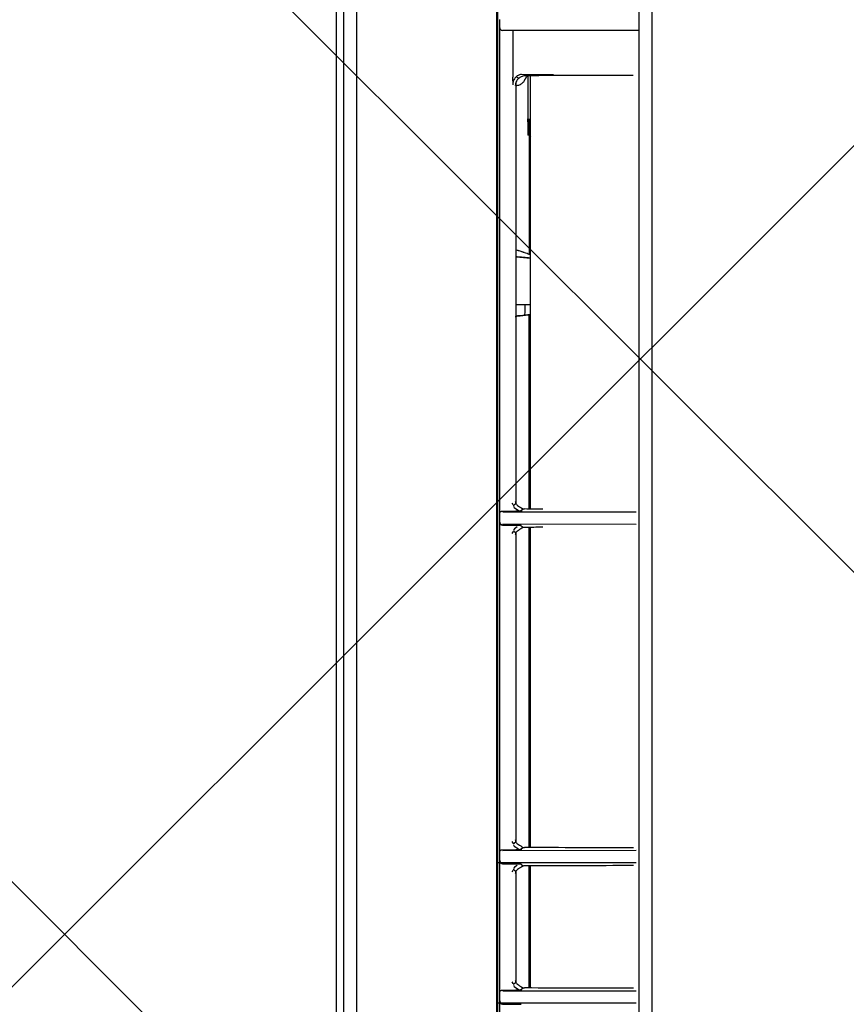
# Model space of a CAD drawing. Header units: millimetres. Extents: x 24385 to 79107, y -56478 to -23676.
# Tile 90 of 256: x 29196 to 29212, y -35260 to -35241. Entities that reach past the tile are written whole.
import ezdxf

# ---------------------------------------------------------------- set-up
doc = ezdxf.new("R2010")
doc.units = ezdxf.units.MM
doc.header["$LTSCALE"] = 2
doc.linetypes.add('DASHED', pattern=[19.05, 12.7, -6.35])
doc.layers.add('0_OPIS', color=7, linetype='Continuous', lineweight=13)
doc.layers.add('A_KRESKOWANIE', color=9, linetype='Continuous', lineweight=0)
for name, color, linetype in [('3DPLAN_A_OPIS', 8, 'Continuous'), ('IS_freon_urządzenia', 3, 'DASHED'), ('IS_KLIM_urządzenia', 3, 'Continuous')]:
    doc.layers.add(name, color=color, linetype=linetype)
doc.styles.add('ARIAL', font='arial.ttf')

# ---------------------------------------------------------------- blocks, each defined once
blk = doc.blocks.new('G$C8A3076D4')
at = {"layer": 'IS_KLIM_urządzenia', "linetype": 'Continuous'}
for p, q in [((98.423, 6.636), (6.111, 6.64)), ((98.561, 6.362), (5.976, 6.362)), ((46.789, 6.344), (46.79, 3.495)), ((56.925, 6.297), (56.928, 3.494)), ((57.184, 6.297), (57.181, 3.494)), ((64.049, 6.297), (64.052, 3.494)), ((64.308, 6.297), (64.305, 3.358)), ((67.004, 6.297), (67.007, 3.494)), ((67.263, 6.297), (67.26, 3.358)), ((47.714, 3.883), (47.715, 4.561)), ((56.862, 4.076), (47.744, 4.076)), ((47.744, 4.023), (48.652, 4.023)), ((48.997, 4.055), (48.652, 4.055)), ((48.713, 4.023), (48.652, 4.023)), ((48.997, 4.055), (48.997, 4.023)), ((48.997, 4.049), (51.502, 4.049)), ((51.555, 3.775), (51.582, 4.076)), ((51.582, 4.075), (51.582, 4.075)), ((56.862, 4.049), (52.776, 4.049)), ((52.8, 3.776), (52.784, 3.961)), ((63.985, 4.076), (57.247, 4.076)), ((63.985, 4.049), (57.248, 4.049)), ((66.94, 4.076), (64.371, 4.076)), ((66.941, 4.049), (64.371, 4.049)), ((56.784, 3.71), (56.743, 3.769)), ((56.804, 3.723), (56.831, 3.737)), ((56.831, 3.737), (56.891, 3.827)), ((56.899, 3.865), (56.858, 3.924)), ((57.251, 3.924), (57.207, 3.861)), ((57.238, 3.797), (57.277, 3.739)), ((57.276, 3.738), (57.305, 3.723)), ((57.366, 3.769), (57.325, 3.71)), ((63.908, 3.71), (63.867, 3.769)), ((63.928, 3.723), (63.954, 3.737)), ((63.954, 3.737), (64.015, 3.827)), ((64.022, 3.865), (63.982, 3.924)), ((64.375, 3.924), (64.331, 3.861)), ((64.362, 3.797), (64.401, 3.739)), ((64.4, 3.738), (64.429, 3.723)), ((64.489, 3.769), (64.448, 3.71)), ((66.863, 3.71), (66.822, 3.769)), ((66.883, 3.723), (66.909, 3.737)), ((66.909, 3.737), (66.97, 3.827)), ((66.977, 3.865), (66.937, 3.924)), ((46.79, 3.706), (47.777, 3.706)), ((56.735, 3.686), (56.767, 3.703)), ((57.342, 3.703), (57.374, 3.686)), ((63.859, 3.686), (63.891, 3.703)), ((64.465, 3.703), (64.498, 3.686)), ((66.814, 3.686), (66.846, 3.703)), ((100.699, 3.367), (3.823, 3.367)), ((99.292, 3.387), (3.847, 3.387)), ((46.736, 3.431), (46.564, 3.431)), ((57.135, 3.431), (56.974, 3.431)), ((64.259, 3.431), (64.098, 3.431)), ((67.214, 3.431), (67.053, 3.431))]:
    blk.add_line(p, q, dxfattribs=at)
blk.add_arc((47.675, 3.799), 0.216, 59.3384, 71.4157, dxfattribs=at)
at = {"layer": 'IS_KLIM_urządzenia', "linetype": 'Continuous', "extrusion": (-6.12303e-17, 0, -1)}
blk.add_arc((-49.019, 4.055), 0.0216, 0, 89.9998, dxfattribs=at)
at = {"layer": 'IS_KLIM_urządzenia', "linetype": 'Continuous'}
for centre, major_axis, ratio, start_param, end_param in [((46.736, 3.485), (0, -0.0539), 1, 0, 1.570837), ((57.135, 3.485), (0, 0.0539), 0.991444, 3.141593, 4.704533), ((64.259, 3.485), (0, 0.0539), 0.991444, 3.141593, 4.704533), ((67.214, 3.485), (0, 0.0539), 0.991444, 3.141593, 4.704533)]:
    blk.add_ellipse(centre, major_axis=major_axis, ratio=ratio, start_param=start_param, end_param=end_param, dxfattribs=at)
at = {"layer": 'IS_KLIM_urządzenia', "linetype": 'Continuous', "extrusion": (0, 0, -1)}
blk.add_ellipse((46.79, 3.496), major_axis=(0, -0.0108), ratio=0.000124, start_param=4.764749, end_param=6.283185, dxfattribs=at)
at = {"layer": 'IS_KLIM_urządzenia', "linetype": 'Continuous'}
for points, degree in [([(47.736, 6.239), (47.738, 5.483), (47.741, 4.726), (47.744, 3.97)], 3), ([(63.991, 6.24), (63.99, 5.477), (63.988, 4.714), (63.985, 3.952)], 3), ([(64.365, 6.24), (64.367, 5.477), (64.369, 4.714), (64.371, 3.952)], 3), ([(66.947, 6.24), (66.945, 5.477), (66.943, 4.714), (66.94, 3.952)], 3), ([(56.863, 4.336), (56.862, 4.208), (56.862, 4.08), (56.861, 3.952)], 3), ([(57.246, 4.336), (57.247, 4.208), (57.247, 4.08), (57.248, 3.952)], 3), ([(47.851, 3.946), (47.818, 3.966), (47.785, 3.985)], 2), ([(51.467, 3.942), (51.448, 3.887), (51.429, 3.831), (51.411, 3.776)], 3), ([(51.582, 4.076), (51.573, 3.976), (51.564, 3.876), (51.555, 3.776)], 3), ([(51.582, 4.076), (51.573, 3.976), (51.564, 3.876), (51.555, 3.776)], 3), ([(52.778, 4.024), (52.777, 4.041), (52.775, 4.059), (52.774, 4.076)], 3), ([(52.793, 3.863), (52.786, 3.934), (52.78, 4.005), (52.774, 4.076)], 3), ([(52.793, 3.858), (52.787, 3.931), (52.78, 4.004), (52.774, 4.076)], 3), ([(52.774, 4.076), (52.78, 4.004), (52.787, 3.931), (52.793, 3.858)], 3), ([(47.768, 3.79), (47.777, 3.804), (47.787, 3.818), (47.796, 3.831)], 3), ([(56.753, 3.776), (47.873, 3.776)], 1), ([(52.8, 3.774), (52.798, 3.802), (52.795, 3.83), (52.793, 3.858)], 3), ([(52.793, 3.858), (52.796, 3.824), (52.803, 3.79), (52.815, 3.757)], 3), ([(52.797, 3.815), (52.797, 3.812), (52.797, 3.809), (52.798, 3.806)], 3), ([(52.803, 3.774), (52.8, 3.784), (52.798, 3.795), (52.798, 3.806)], 3), ([(56.784, 3.804), (56.803, 3.834), (56.823, 3.863), (56.843, 3.893)], 3), ([(56.907, 3.815), (56.908, 3.8), (56.908, 3.785), (56.908, 3.77)], 3), ([(56.907, 3.485), (56.907, 3.58), (56.908, 3.675), (56.908, 3.77)], 3), ([(57.201, 3.8), (57.201, 3.828), (57.201, 3.856), (57.201, 3.884)], 3), ([(57.201, 3.77), (57.201, 3.78), (57.201, 3.79), (57.201, 3.8)], 3), ([(57.202, 3.485), (57.202, 3.58), (57.201, 3.675), (57.201, 3.77)], 3), ([(57.266, 3.893), (57.286, 3.863), (57.306, 3.834), (57.325, 3.804)], 3), ([(63.877, 3.776), (57.356, 3.776)], 1), ([(63.908, 3.804), (63.927, 3.834), (63.947, 3.863), (63.967, 3.893)], 3), ([(64.031, 3.815), (64.032, 3.8), (64.032, 3.785), (64.032, 3.77)], 3), ([(64.325, 3.8), (64.325, 3.828), (64.325, 3.856), (64.325, 3.884)], 3), ([(64.325, 3.77), (64.325, 3.78), (64.325, 3.79), (64.325, 3.8)], 3), ([(64.39, 3.893), (64.41, 3.863), (64.429, 3.834), (64.449, 3.804)], 3), ([(66.831, 3.776), (64.48, 3.776)], 1), ([(66.863, 3.804), (66.882, 3.834), (66.902, 3.863), (66.922, 3.893)], 3), ([(66.986, 3.815), (66.987, 3.8), (66.987, 3.785), (66.987, 3.77)], 3), ([(67.28, 3.8), (67.28, 3.828), (67.28, 3.856), (67.28, 3.884)], 3), ([(67.28, 3.77), (67.28, 3.78), (67.28, 3.79), (67.28, 3.8)], 3), ([(56.907, 3.48), (56.907, 3.482), (56.907, 3.483), (56.907, 3.485)], 3), ([(57.202, 3.485), (57.202, 3.483), (57.202, 3.482), (57.202, 3.48)], 3), ([(64.031, 3.48), (64.031, 3.482), (64.031, 3.483), (64.031, 3.485)], 3), ([(64.326, 3.485), (64.326, 3.483), (64.326, 3.482), (64.326, 3.48)], 3), ([(66.986, 3.48), (66.986, 3.482), (66.986, 3.483), (66.986, 3.485)], 3), ([(67.281, 3.485), (67.281, 3.483), (67.281, 3.482), (67.281, 3.48)], 3)]:
    blk.add_open_spline(points, degree=degree, dxfattribs=at)
for points, knots in [([(47.744, 3.97), (47.744, 3.946), (47.749, 3.922), (47.765, 3.877), (47.777, 3.855), (47.807, 3.818), (47.825, 3.802), (47.866, 3.777), (47.889, 3.768), (47.927, 3.759), (47.943, 3.758), (47.959, 3.758)], [0, 0, 0, 0, 0.215495, 0.215495, 0.431083, 0.431083, 0.645415, 0.645415, 0.859589, 0.859589, 1, 1, 1, 1]), ([(47.851, 3.946), (47.859, 3.941), (47.868, 3.935), (47.895, 3.914), (47.911, 3.895), (47.937, 3.854), (47.947, 3.831), (47.955, 3.793), (47.957, 3.778), (47.957, 3.764)], [0, 0, 0, 0, 0.137321, 0.137321, 0.470637, 0.470637, 0.803526, 0.803526, 1, 1, 1, 1]), ([(48.956, 4.076), (48.955, 4.076), (48.954, 4.076), (48.953, 4.076), (48.953, 4.076), (48.953, 4.076)], [0, 0, 0, 0, 0.556205, 0.556205, 1, 1, 1, 1]), ([(51.512, 4.076), (51.501, 4.044), (51.49, 4.012), (51.456, 3.912), (51.434, 3.844), (51.411, 3.776)], [0, 0, 0, 0, 0.321026, 0.321026, 1, 1, 1, 1]), ([(51.582, 4.075), (51.575, 4.004), (51.569, 3.932), (51.56, 3.832), (51.558, 3.804), (51.555, 3.776)], [0, 0, 0, 0, 0.717436, 0.717436, 1, 1, 1, 1]), ([(52.561, 3.776), (52.561, 3.873), (52.561, 3.97), (52.561, 4.07), (52.561, 4.073), (52.561, 4.076)], [0, 0, 0, 0, 0.97025, 0.97025, 1, 1, 1, 1]), ([(52.784, 3.961), (52.781, 3.961), (52.778, 3.961), (52.704, 3.962), (52.633, 3.963), (52.561, 3.964)], [0, 0, 0, 0, 0.038813, 0.038813, 1, 1, 1, 1]), ([(52.778, 4.024), (52.779, 4.012), (52.781, 4), (52.782, 3.979), (52.783, 3.969), (52.784, 3.961)], [0, 0, 0, 0, 0.501528, 0.501528, 1, 1, 1, 1]), ([(56.843, 3.893), (56.849, 3.901), (56.854, 3.911), (56.86, 3.931), (56.861, 3.942), (56.861, 3.952)], [0, 0, 0, 0, 0.499182, 0.499182, 1, 1, 1, 1]), ([(57.248, 3.952), (57.248, 3.942), (57.249, 3.931), (57.255, 3.911), (57.26, 3.901), (57.266, 3.893)], [0, 0, 0, 0, 0.499012, 0.499012, 1, 1, 1, 1]), ([(63.967, 3.893), (63.973, 3.901), (63.978, 3.911), (63.984, 3.931), (63.985, 3.941), (63.985, 3.952)], [0, 0, 0, 0, 0.499182, 0.499182, 1, 1, 1, 1]), ([(64.371, 3.952), (64.372, 3.941), (64.373, 3.931), (64.379, 3.911), (64.384, 3.901), (64.39, 3.893)], [0, 0, 0, 0, 0.499012, 0.499012, 1, 1, 1, 1]), ([(66.922, 3.893), (66.928, 3.901), (66.933, 3.911), (66.939, 3.931), (66.94, 3.941), (66.94, 3.952)], [0, 0, 0, 0, 0.499182, 0.499182, 1, 1, 1, 1]), ([(47.714, 3.883), (47.717, 3.871), (47.72, 3.859), (47.732, 3.826), (47.744, 3.804), (47.774, 3.767), (47.792, 3.751), (47.833, 3.726), (47.856, 3.717), (47.879, 3.711), (47.88, 3.711), (47.881, 3.711)], [0, 0, 0, 0, 0.141264, 0.141264, 0.426457, 0.426457, 0.709835, 0.709835, 0.992832, 0.992832, 1, 1, 1, 1]), ([(52.793, 3.863), (52.794, 3.85), (52.795, 3.838), (52.796, 3.823), (52.796, 3.819), (52.797, 3.815)], [0, 0, 0, 0, 0.745493, 0.745493, 1, 1, 1, 1]), ([(56.694, 3.757), (56.707, 3.757), (56.719, 3.759), (56.742, 3.767), (56.753, 3.773), (56.77, 3.788), (56.778, 3.796), (56.784, 3.804)], [0, 0, 0, 0, 0.347328, 0.347328, 0.694876, 0.694876, 1, 1, 1, 1]), ([(56.902, 3.893), (56.902, 3.893), (56.902, 3.893), (56.904, 3.868), (56.906, 3.843), (56.907, 3.815)], [0, 0, 0, 0, 0.008032, 0.008032, 1, 1, 1, 1]), ([(57.325, 3.804), (57.332, 3.795), (57.34, 3.786), (57.36, 3.772), (57.371, 3.766), (57.392, 3.759), (57.404, 3.757), (57.415, 3.757)], [0, 0, 0, 0, 0.342505, 0.342505, 0.684905, 0.684905, 1, 1, 1, 1]), ([(63.818, 3.757), (63.83, 3.757), (63.843, 3.759), (63.866, 3.767), (63.876, 3.773), (63.894, 3.788), (63.902, 3.796), (63.908, 3.804)], [0, 0, 0, 0, 0.347328, 0.347328, 0.694876, 0.694876, 1, 1, 1, 1]), ([(64.026, 3.893), (64.026, 3.893), (64.026, 3.893), (64.028, 3.868), (64.03, 3.843), (64.031, 3.815)], [0, 0, 0, 0, 0.008032, 0.008032, 1, 1, 1, 1]), ([(64.031, 3.485), (64.031, 3.553), (64.031, 3.621), (64.032, 3.716), (64.032, 3.743), (64.032, 3.77)], [0, 0, 0, 0, 0.718638, 0.718638, 1, 1, 1, 1]), ([(64.326, 3.485), (64.326, 3.553), (64.326, 3.621), (64.325, 3.716), (64.325, 3.743), (64.325, 3.77)], [0, 0, 0, 0, 0.718637, 0.718637, 1, 1, 1, 1]), ([(64.449, 3.804), (64.456, 3.795), (64.464, 3.786), (64.483, 3.771), (64.494, 3.766), (64.516, 3.759), (64.527, 3.757), (64.538, 3.757)], [0, 0, 0, 0, 0.342505, 0.342505, 0.684905, 0.684905, 1, 1, 1, 1]), ([(66.773, 3.757), (66.785, 3.757), (66.798, 3.759), (66.821, 3.767), (66.831, 3.773), (66.849, 3.788), (66.857, 3.796), (66.863, 3.804)], [0, 0, 0, 0, 0.347328, 0.347328, 0.694876, 0.694876, 1, 1, 1, 1]), ([(66.981, 3.893), (66.981, 3.893), (66.981, 3.893), (66.983, 3.868), (66.985, 3.842), (66.986, 3.815)], [0, 0, 0, 0, 0.008032, 0.008032, 1, 1, 1, 1]), ([(66.986, 3.485), (66.986, 3.553), (66.986, 3.621), (66.987, 3.716), (66.987, 3.743), (66.987, 3.77)], [0, 0, 0, 0, 0.718607, 0.718607, 1, 1, 1, 1]), ([(67.281, 3.485), (67.281, 3.553), (67.281, 3.621), (67.28, 3.716), (67.28, 3.743), (67.28, 3.77)], [0, 0, 0, 0, 0.718606, 0.718606, 1, 1, 1, 1]), ([(47.932, 3.716), (47.931, 3.716), (47.931, 3.716), (47.904, 3.713), (47.876, 3.711), (47.825, 3.707), (47.801, 3.706), (47.777, 3.706)], [0, 0, 0, 0, 0.005993, 0.005993, 0.561614, 0.561614, 1, 1, 1, 1]), ([(56.954, 3.431), (56.936, 3.431), (56.918, 3.431), (55.216, 3.431), (53.532, 3.431), (50.162, 3.431), (48.476, 3.431), (46.772, 3.431), (46.754, 3.431), (46.736, 3.431)], [0, 0, 0, 0, 0.005283, 0.005283, 0.499683, 0.499683, 0.99472, 0.99472, 1, 1, 1, 1]), ([(56.954, 3.431), (56.954, 3.431), (56.954, 3.431), (56.951, 3.431), (56.948, 3.431), (56.94, 3.433), (56.933, 3.436), (56.924, 3.443), (56.919, 3.448), (56.914, 3.457), (56.912, 3.461), (56.908, 3.47), (56.907, 3.475), (56.907, 3.48)], [0, 0, 0, 0, 0.005149, 0.005149, 0.134483, 0.134483, 0.437007, 0.437007, 0.670181, 0.670181, 0.834358, 0.834358, 1, 1, 1, 1]), ([(56.974, 3.431), (56.969, 3.431), (56.964, 3.431), (56.958, 3.431), (56.956, 3.431), (56.954, 3.431)], [0, 0, 0, 0, 0.717962, 0.717962, 1, 1, 1, 1]), ([(57.155, 3.431), (57.15, 3.431), (57.145, 3.431), (57.139, 3.431), (57.137, 3.431), (57.135, 3.431)], [0, 0, 0, 0, 0.717962, 0.717962, 1, 1, 1, 1]), ([(57.202, 3.48), (57.202, 3.475), (57.201, 3.47), (57.197, 3.461), (57.195, 3.457), (57.19, 3.448), (57.185, 3.443), (57.176, 3.436), (57.169, 3.433), (57.161, 3.431), (57.158, 3.431), (57.155, 3.431), (57.155, 3.431), (57.155, 3.431)], [0, 0, 0, 0, 0.165642, 0.165642, 0.329819, 0.329819, 0.562993, 0.562993, 0.865517, 0.865517, 0.994851, 0.994851, 1, 1, 1, 1]), ([(64.078, 3.431), (64.06, 3.431), (64.042, 3.431), (62.888, 3.431), (61.752, 3.431), (59.481, 3.431), (58.345, 3.431), (57.191, 3.431), (57.173, 3.431), (57.155, 3.431)], [0, 0, 0, 0, 0.007798, 0.007798, 0.5, 0.5, 0.992202, 0.992202, 1, 1, 1, 1]), ([(64.078, 3.431), (64.078, 3.431), (64.078, 3.431), (64.075, 3.431), (64.072, 3.431), (64.063, 3.433), (64.057, 3.436), (64.047, 3.443), (64.043, 3.448), (64.038, 3.457), (64.035, 3.461), (64.032, 3.47), (64.031, 3.475), (64.031, 3.48)], [0, 0, 0, 0, 0.005149, 0.005149, 0.134484, 0.134484, 0.437007, 0.437007, 0.670181, 0.670181, 0.834358, 0.834358, 1, 1, 1, 1]), ([(64.098, 3.431), (64.093, 3.431), (64.088, 3.431), (64.082, 3.431), (64.08, 3.431), (64.078, 3.431)], [0, 0, 0, 0, 0.717974, 0.717974, 1, 1, 1, 1]), ([(64.279, 3.431), (64.274, 3.431), (64.269, 3.431), (64.263, 3.431), (64.261, 3.431), (64.259, 3.431)], [0, 0, 0, 0, 0.717974, 0.717974, 1, 1, 1, 1]), ([(64.326, 3.48), (64.325, 3.475), (64.324, 3.47), (64.321, 3.461), (64.319, 3.457), (64.313, 3.448), (64.309, 3.443), (64.299, 3.436), (64.293, 3.433), (64.284, 3.431), (64.282, 3.431), (64.279, 3.431), (64.279, 3.431), (64.279, 3.431)], [0, 0, 0, 0, 0.165642, 0.165642, 0.329819, 0.329819, 0.562993, 0.562993, 0.865516, 0.865516, 0.994851, 0.994851, 1, 1, 1, 1]), ([(67.033, 3.431), (67.015, 3.431), (66.997, 3.431), (66.538, 3.431), (66.097, 3.431), (65.215, 3.431), (64.774, 3.431), (64.315, 3.431), (64.297, 3.431), (64.279, 3.431)], [0, 0, 0, 0, 0.019601, 0.019601, 0.5, 0.5, 0.980399, 0.980399, 1, 1, 1, 1]), ([(67.033, 3.431), (67.033, 3.431), (67.033, 3.431), (67.03, 3.431), (67.027, 3.431), (67.018, 3.433), (67.012, 3.436), (67.002, 3.443), (66.998, 3.448), (66.993, 3.457), (66.991, 3.461), (66.987, 3.47), (66.986, 3.475), (66.986, 3.48)], [0, 0, 0, 0, 0.005149, 0.005149, 0.134484, 0.134484, 0.437007, 0.437007, 0.670181, 0.670181, 0.834358, 0.834358, 1, 1, 1, 1]), ([(67.053, 3.431), (67.048, 3.431), (67.043, 3.431), (67.037, 3.431), (67.035, 3.431), (67.033, 3.431)], [0, 0, 0, 0, 0.717979, 0.717979, 1, 1, 1, 1]), ([(67.234, 3.431), (67.229, 3.431), (67.224, 3.431), (67.218, 3.431), (67.216, 3.431), (67.214, 3.431)], [0, 0, 0, 0, 0.717979, 0.717979, 1, 1, 1, 1]), ([(67.281, 3.48), (67.281, 3.475), (67.279, 3.47), (67.276, 3.461), (67.274, 3.457), (67.268, 3.448), (67.264, 3.443), (67.255, 3.436), (67.248, 3.433), (67.239, 3.431), (67.237, 3.431), (67.234, 3.431), (67.234, 3.431), (67.234, 3.431)], [0, 0, 0, 0, 0.165642, 0.165642, 0.329819, 0.329819, 0.562993, 0.562993, 0.865516, 0.865516, 0.994851, 0.994851, 1, 1, 1, 1]), ([(69.988, 3.431), (69.97, 3.431), (69.952, 3.431), (69.493, 3.431), (69.052, 3.431), (68.17, 3.431), (67.729, 3.431), (67.27, 3.431), (67.252, 3.431), (67.234, 3.431)], [0, 0, 0, 0, 0.019601, 0.019601, 0.5, 0.5, 0.980399, 0.980399, 1, 1, 1, 1]), ([(52.268, 0.427), (44.218, 0.427), (32.142, 0.427), (18.053, 0.427), (11.009, 0.427), (7.487, 0.427), (5.726, 0.427), (4.939, 0.427), (4.625, 0.427), (4.499, 0.426), (4.279, 0.426), (4.09, 0.426), (3.965, 0.425)], [0, 0, 0, 0, 0.5, 0.75, 0.875, 0.9375, 0.96875, 0.984375, 0.986328, 0.988281, 0.992187, 1, 1, 1, 1]), ([(100.572, 0.425), (100.447, 0.426), (100.258, 0.426), (100.006, 0.427), (99.629, 0.427), (98.811, 0.427), (97.05, 0.427), (93.528, 0.427), (86.484, 0.427), (72.395, 0.427), (60.319, 0.427), (52.268, 0.427)], [0, 0, 0, 0, 0.007813, 0.011719, 0.015625, 0.03125, 0.0625, 0.125, 0.25, 0.5, 1, 1, 1, 1]), ([(3.791, 0.141), (3.974, 0.142), (4.158, 0.142), (5.004, 0.142), (5.666, 0.142), (7.654, 0.142), (8.979, 0.142), (12.954, 0.142), (20.905, 0.142), (28.856, 0.142), (40.194, 0.142), (46.231, 0.142), (52.269, 0.142)], [0, 0, 0, 0, 0.01135, 0.01135, 0.052352, 0.052352, 0.134355, 0.134355, 0.298362, 0.626375, 0.626375, 1, 1, 1, 1]), ([(52.269, 0), (52.233, 0), (52.197, 0), (52.017, 0), (51.873, 0), (51.154, 0), (50.578, 0), (47.701, 0), (45.399, 0), (33.89, 0), (24.683, 0), (14.401, 0), (13.326, 0), (9.486, 0), (6.721, 0), (3.956, 0)], [0, 0, 0, 0, 0.002233, 0.002233, 0.011167, 0.011167, 0.0469, 0.0469, 0.189833, 0.189833, 0.761567, 0.761567, 0.828318, 0.828318, 1, 1, 1, 1]), ([(52.269, 0.142), (58.342, 0.142), (64.415, 0.142), (75.806, 0.142), (83.784, 0.142), (91.761, 0.142), (95.75, 0.142), (97.08, 0.142), (99.074, 0.142), (99.739, 0.142), (100.463, 0.142), (100.521, 0.142), (100.58, 0.142)], [0, 0, 0, 0, 0.377122, 0.377122, 0.707371, 0.872496, 0.872496, 0.955059, 0.955059, 0.99634, 0.99634, 1, 1, 1, 1]), ([(100.58, 0), (100.544, 0), (100.508, 0), (100.329, 0), (100.185, 0), (99.465, 0), (98.89, 0), (96.013, 0), (93.711, 0), (82.202, 0), (72.995, 0), (62.38, 0), (60.972, 0), (57.132, 0), (54.7, 0), (52.269, 0)], [0, 0, 0, 0, 0.002233, 0.002233, 0.011167, 0.011167, 0.0469, 0.0469, 0.189835, 0.189835, 0.761574, 0.761574, 0.84899, 0.84899, 1, 1, 1, 1])]:
    blk.add_open_spline(points, degree=3, knots=knots, dxfattribs=at)
blk.add_rational_spline([(48.652, 4.023), (48.854, 4.023), (48.997, 4.023), (48.997, 4.023)], [1, 0.804793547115, 0.804737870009, 0.999832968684], degree=3, dxfattribs=at)
blk = doc.blocks.new('II pietrooo')
at = {"layer": 'A_KRESKOWANIE', "transparency": 33554687}
h = blk.add_hatch(dxfattribs=at)
h.set_pattern_fill('ANSI37', color=256, scale=5)
h.paths.add_polyline_path([(29041.457, -35023.037), (28860.457, -35023.037), (28860.457, -35014.037), (28745.457, -35014.037), (28674.457, -35014.037), (28674.457, -35084.037), (28697.457, -35084.037), (28697.457, -35187.037), (28685.708, -35187.037), (28685.708, -35200.32), (28674.457, -35200.32), (28674.457, -35444.037), (28826.457, -35444.037), (28826.457, -35302.037), (28932.457, -35302.037), (28932.457, -35444.037), (29175.457, -35444.037), (29175.457, -35404.037), (29226.457, -35404.037), (29226.457, -35014.037), (29156.457, -35014.037), (29041.457, -35014.037)])
h.paths.add_polyline_path([(29052.545, -35277.894), (28844.012, -35277.894), (28844.012, -35222.58), (29052.545, -35222.58)], flags=16)
h.paths.add_polyline_path([(28885.604, -35252.075), (29003.18, -35252.075), (29003.18, -35230.559), (28885.604, -35230.559)], flags=8)
h.paths.add_polyline_path([(28875.265, -35273.795), (28992.841, -35273.795), (28992.841, -35252.279), (28875.265, -35252.279)], flags=8)
h.paths.add_polyline_path([(28840.515, -35146.32), (29083.644, -35146.32), (29083.644, -35200.32), (28840.515, -35200.32)], flags=16)
h.paths.add_polyline_path([(28845.532, -35167.934), (28882.864, -35167.934), (28882.864, -35149.886), (28845.532, -35149.886)], flags=8)
h.paths.add_polyline_path([(28903.238, -35168.138), (29004.566, -35168.138), (29004.566, -35149.73), (28903.238, -35149.73)], flags=8)
h.paths.add_polyline_path([(28902.962, -35198.048), (28949.642, -35198.048), (28949.642, -35177.636), (28902.962, -35177.636)], flags=8)
h.paths.add_polyline_path([(28949.682, -35195.748), (28973.898, -35195.748), (28973.898, -35177.532), (28949.682, -35177.532)], flags=8)
h.paths.add_polyline_path([(28839.9, -35193.689), (28889.252, -35193.689), (28889.252, -35176.842), (28839.9, -35176.842)], flags=24)
h.paths.add_polyline_path([(28987.439, -35040.85), (29026, -35040.85), (29026, -35024.003), (28987.439, -35024.003)], flags=24)
h.paths.add_polyline_path([(28879.457, -35302.037), (28879.457, -35330.037), (28932.457, -35330.037), (28932.457, -35302.037)])
h.paths.add_polyline_path([(28879.457, -35330.037), (28879.457, -35302.037), (28826.457, -35330.037)])
h.paths.add_polyline_path([(28826.457, -35330.037), (28826.457, -35444.037), (28829.457, -35444.037), (28829.457, -35451.375), (28831.55, -35451.375), (28879.457, -35366.786, -0.262592), (28928.411, -35451.375), (28929.457, -35451.375), (28929.457, -35444.037), (28932.457, -35444.037), (28932.457, -35330.037)])
h.paths.add_polyline_path([(28928.411, -35451.375, 0.262592), (28879.457, -35366.786), (28831.55, -35451.375), (28831.55, -35453.468), (28832.597, -35453.468), (28832.597, -35456.607), (28831.55, -35456.607), (28831.55, -35458.7), (28829.457, -35458.7), (28829.457, -35466.037), (28929.457, -35466.037), (28929.457, -35458.7), (28927.364, -35458.7), (28927.364, -35456.607), (28926.318, -35456.607), (28926.318, -35453.468), (28927.364, -35453.468), (28927.364, -35451.375)])
h.paths.add_polyline_path([(28863.408, -35449.188), (28905.68, -35449.188), (28905.68, -35424.888), (28863.408, -35424.888)], flags=24)
h.paths.add_polyline_path([(28879.457, -35302.037), (28826.457, -35302.037), (28826.457, -35330.037)])
at = {"layer": '3DPLAN_A_OPIS', "color": 1, "lineweight": 30, "style": 'ARIAL'}
for tag, p in [('WYŁĄCZONE', (29640.582, -35218.771)), ('WYŁĄCZONE', (30122.415, -35218.771)), ('Z_OPRACOWANIA', (29630.242, -35241.206)), ('Z_OPRACOWANIA', (30112.076, -35241.206)), ('WYŁĄCZONE', (28887.308, -35245.559)), ('Z_OPRACOWANIA', (28876.969, -35267.279)), ('WYŁĄCZONE', (30987.797, -35381.78)), ('Z_OPRACOWANIA', (30977.458, -35404.214))]:
    blk.add_attdef(tag, p, '', height=12, dxfattribs=at)

msp = doc.modelspace()

# ---------------------------------------------------------------- block references
at = {"layer": '0_OPIS'}
msp.add_blockref('II pietrooo', (0, 0), dxfattribs=at)
at = {"layer": 'IS_freon_urządzenia', "xscale": 0.9269462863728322, "yscale": 0.9269462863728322, "zscale": 0.9269462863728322, "rotation": 270}
msp.add_blockref('G$C8A3076D4', (29202.372, -35197.716), dxfattribs=at)

doc.saveas('drawing.dxf')
